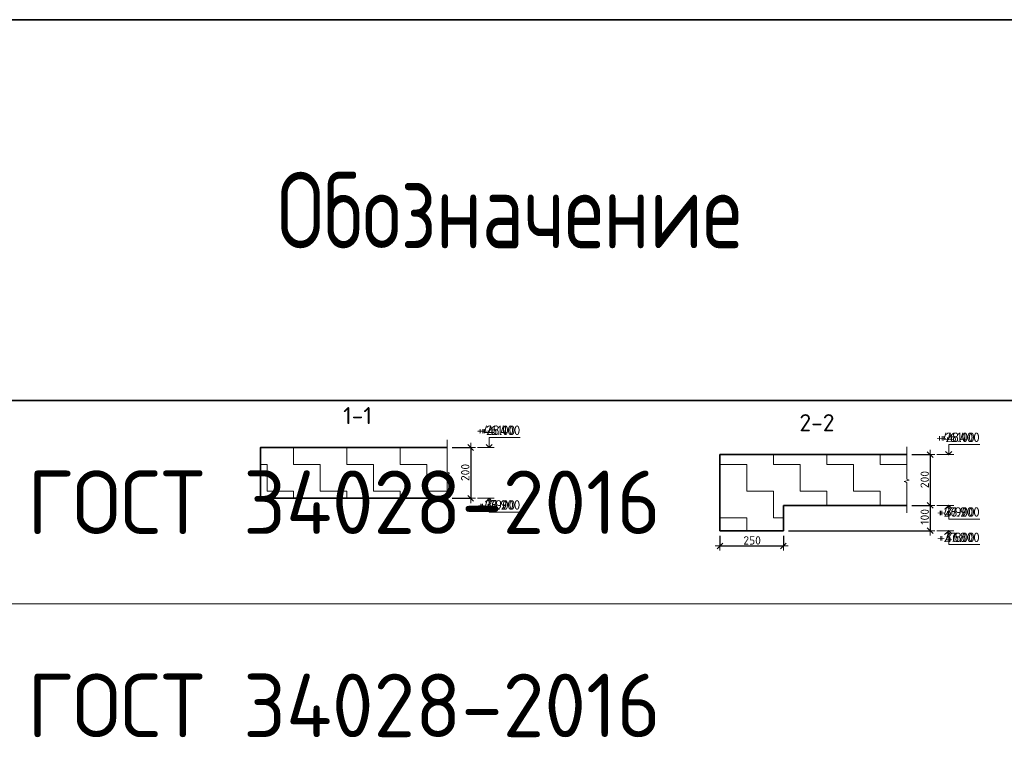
# Model space of a CAD drawing. Header units: metres. Extents: x -38 to 97, y -15 to 21.
# Tile 161 of 205: x 70.32 to 74.2, y 11.94 to 14.77. Entities that reach past the tile are written whole.
import ezdxf

# ---------------------------------------------------------------- set-up
doc = ezdxf.new("R2010")
doc.units = ezdxf.units.M
doc.header["$PDMODE"] = 65
for name, color, linetype, lineweight in [('XR$3$Размерная линия_ общее', 7, 'Continuous', 13), ('XR$4$Размерная линия_ общее', 7, 'Continuous', 13), ('XR$6$Размерная линия_ общее', 7, 'Continuous', 13)]:
    doc.layers.add(name, color=color, linetype=linetype, lineweight=lineweight)
doc.styles.add('ISOCPEUR', font='txt')
doc.dimstyles.new('DIMSTYLE_8', dxfattribs={"dimtxt": 0.033, "dimasz": 0.0375, "dimexe": 0, "dimexo": 0, "dimgap": 0.0165, "dimtad": 2, "dimdec": 0, "dimlfac": 1000, "dimrnd": 1, "dimzin": 12, "dimdsep": 46, "dimtxsty": 'ISOCPEUR', "dimblk1": 'ALL_ML_STRICH', "dimblk2": 'ALL_ML_STRICH', "dimsah": 1, "dimcen": 0, "dimclrd": 7, "dimclre": 256, "dimclrt": 7, "dimadec": 0, "dimazin": 0, "dimtfac": 1, "dimtdec": 0, "dimtix": 1, "dimtmove": 2, "dimatfit": 3, "dimfxl": 0, "dimtzin": 0, "dimlwd": 0, "dimlwe": -3, "dimarcsym": 0})
pattern_1 = [(0, (0.21, 0.21), (0.105, 0.105), [0.105, -0.105]), (90, (0.21, 0.21), (-0.105, 0.105), [0.105, -0.105])]

# ---------------------------------------------------------------- blocks, each defined once
blk = doc.blocks.new('ЭЛЕМЕНТ_УЗОРА_0')
at = {"color": 7, "linetype": 'Continuous', "lineweight": 13, "transparency": 33554687}
blk.add_line((72.0051, 12.8573), (72.0051, 12.8573), dxfattribs=at)
blk.add_lwpolyline([(72.0051, 13.1173), (72.0051, 12.9901), (72.0151, 12.9865), (71.9951, 12.9816), (72.0051, 12.9774), (72.0051, 12.8573)], dxfattribs=at)
blk = doc.blocks.new('ALL_ML_STRICH')
at = {"color": 0, "linetype": 'ByBlock', "lineweight": -2}
for p, q in [((-1, 0), (0.5, 0)), ((-0.3, -0.3), (0.3, 0.3)), ((0, -0.5), (0, 0.5))]:
    blk.add_line(p, q, dxfattribs=at)
blk = doc.blocks.new('*D46')
at = {"layer": 'DEFPOINTS', "color": 7, "linetype": 'Continuous', "lineweight": 13, "transparency": 33554687}
for p in [(72.0051, 13.0873), (72.0975, 13.0873), (72.0051, 12.8873)]:
    blk.add_point(p, dxfattribs=at)
at = {"layer": 'XR$3$Размерная линия_ общее', "color": 253, "linetype": 'Continuous', "lineweight": -2, "true_color": 0xa0a0a0, "transparency": 33554687}
for p, q in [((72.0251, 13.0873), (72.0975, 13.0873)), ((72.0251, 12.8873), (72.0975, 12.8873))]:
    blk.add_line(p, q, dxfattribs=at)
at = {"layer": 'XR$3$Размерная линия_ общее', "color": 7, "linetype": 'Continuous', "lineweight": -2, "transparency": 33554687}
blk.add_line((72.0975, 13.0873), (72.0975, 12.8873), dxfattribs=at)
at = {"layer": 'XR$3$Размерная линия_ общее', "color": 7, "linetype": 'Continuous', "lineweight": 13, "transparency": 33554687, "xscale": 0.0375, "yscale": 0.0375, "zscale": 0.0375}
for p, rotation in [((72.0975, 13.0873), 90), ((72.0975, 12.8873), 270)]:
    blk.add_blockref('ALL_ML_STRICH', p, dxfattribs=dict(at, rotation=rotation))
at = {"layer": 'XR$3$Размерная линия_ общее', "color": 7, "linetype": 'Continuous', "lineweight": 13, "transparency": 33554687, "insert": (72.076, 12.9889), "char_height": 0.033, "width": 0.099, "attachment_point": 5, "rotation": 90, "style": 'ISOCPEUR'}
blk.add_mtext('\\A1;{200}', dxfattribs=at)
blk = doc.blocks.new('СЛОЖНЫЙ_ОБЪЕКТ_1')
at = {"color": 7, "linetype": 'Continuous', "lineweight": 13, "transparency": 33554687}
blk.add_line((72.1905, 13.0873), (72.1238, 13.0873), dxfattribs=at)
blk.add_lwpolyline([(72.1705, 13.0873), (72.1705, 13.1273), (72.2728, 13.1273)], dxfattribs=at)
at = {"color": 7, "linetype": 'Continuous', "lineweight": 35, "transparency": 33554687}
blk.add_lwpolyline([(72.1584, 13.0994), (72.1705, 13.0873), (72.1826, 13.0994)], dxfattribs=at)
blk = doc.blocks.new('СЛОЖНЫЙ_ОБЪЕКТ_2')
at = {"color": 7, "linetype": 'Continuous', "lineweight": 13, "transparency": 33554687}
blk.add_line((72.1905, 12.8873), (72.1238, 12.8873), dxfattribs=at)
at = {"color": 7, "linetype": 'Continuous', "lineweight": 35, "transparency": 33554687}
blk.add_lwpolyline([(72.1584, 12.8752), (72.1705, 12.8873), (72.1826, 12.8752)], dxfattribs=at)
at = {"color": 7, "linetype": 'Continuous', "lineweight": 13, "transparency": 33554687}
blk.add_lwpolyline([(72.1705, 12.8873), (72.1705, 12.8333), (72.2728, 12.8333)], dxfattribs=at)
blk = doc.blocks.new('ЭЛЕМЕНТ_УЗОРА_3')
at = {"color": 7, "linetype": 'Continuous', "lineweight": 13, "transparency": 33554687}
blk.add_line((73.8149, 12.8295), (73.8149, 12.8295), dxfattribs=at)
blk.add_lwpolyline([(73.8149, 13.0895), (73.8149, 12.9623), (73.8249, 12.9587), (73.8049, 12.9538), (73.8149, 12.9496), (73.8149, 12.8295)], dxfattribs=at)
blk = doc.blocks.new('СЛОЖНЫЙ_ОБЪЕКТ_3')
at = {"color": 7, "linetype": 'Continuous', "lineweight": 13, "transparency": 33554687}
blk.add_line((74.0002, 13.0595), (73.9336, 13.0595), dxfattribs=at)
at = {"color": 7, "linetype": 'Continuous', "lineweight": 35, "transparency": 33554687}
blk.add_lwpolyline([(73.9681, 13.0716), (73.9802, 13.0595), (73.9923, 13.0716)], dxfattribs=at)
at = {"color": 7, "linetype": 'Continuous', "lineweight": 13, "transparency": 33554687}
blk.add_lwpolyline([(73.9802, 13.0595), (73.9802, 13.0995), (74.0826, 13.0995)], dxfattribs=at)
blk = doc.blocks.new('СЛОЖНЫЙ_ОБЪЕКТ_4')
at = {"color": 7, "linetype": 'Continuous', "lineweight": 13, "transparency": 33554687}
blk.add_line((74.0002, 12.8595), (73.9336, 12.8595), dxfattribs=at)
at = {"color": 7, "linetype": 'Continuous', "lineweight": 35, "transparency": 33554687}
blk.add_lwpolyline([(73.9681, 12.8474), (73.9802, 12.8595), (73.9923, 12.8474)], dxfattribs=at)
at = {"color": 7, "linetype": 'Continuous', "lineweight": 13, "transparency": 33554687}
blk.add_lwpolyline([(73.9802, 12.8595), (73.9802, 12.8055), (74.0826, 12.8055)], dxfattribs=at)
blk = doc.blocks.new('*D52')
at = {"layer": 'DEFPOINTS', "color": 7, "linetype": 'Continuous', "lineweight": 13, "transparency": 33554687}
for p in [(73.8149, 13.0595), (73.9073, 13.0595), (73.8149, 12.8595)]:
    blk.add_point(p, dxfattribs=at)
at = {"layer": 'XR$3$Размерная линия_ общее', "color": 253, "linetype": 'Continuous', "lineweight": -2, "true_color": 0xa0a0a0, "transparency": 33554687}
for p, q in [((73.8349, 13.0595), (73.9073, 13.0595)), ((73.8349, 12.8595), (73.9073, 12.8595))]:
    blk.add_line(p, q, dxfattribs=at)
at = {"layer": 'XR$3$Размерная линия_ общее', "color": 7, "linetype": 'Continuous', "lineweight": -2, "transparency": 33554687}
blk.add_line((73.9073, 13.0595), (73.9073, 12.8595), dxfattribs=at)
at = {"layer": 'XR$3$Размерная линия_ общее', "color": 7, "linetype": 'Continuous', "lineweight": 13, "transparency": 33554687, "xscale": 0.0375, "yscale": 0.0375, "zscale": 0.0375}
for p, rotation in [((73.9073, 13.0595), 90), ((73.9073, 12.8595), 270)]:
    blk.add_blockref('ALL_ML_STRICH', p, dxfattribs=dict(at, rotation=rotation))
at = {"layer": 'XR$3$Размерная линия_ общее', "color": 7, "linetype": 'Continuous', "lineweight": 13, "transparency": 33554687, "insert": (73.8858, 12.9611), "char_height": 0.033, "width": 0.099, "attachment_point": 5, "rotation": 90, "style": 'ISOCPEUR'}
blk.add_mtext('\\A1;{200}', dxfattribs=at)
blk = doc.blocks.new('*D53')
at = {"layer": 'DEFPOINTS', "color": 7, "linetype": 'Continuous', "lineweight": 13, "transparency": 33554687}
for p in [(73.8149, 12.8595), (73.9073, 12.8595), (73.3294, 12.7595)]:
    blk.add_point(p, dxfattribs=at)
at = {"layer": 'XR$3$Размерная линия_ общее', "color": 253, "linetype": 'Continuous', "lineweight": -2, "true_color": 0xa0a0a0, "transparency": 33554687}
for p, q in [((73.8349, 12.8595), (73.9073, 12.8595)), ((73.3494, 12.7595), (73.9073, 12.7595))]:
    blk.add_line(p, q, dxfattribs=at)
at = {"layer": 'XR$3$Размерная линия_ общее', "color": 7, "linetype": 'Continuous', "lineweight": -2, "transparency": 33554687}
blk.add_line((73.9073, 12.8595), (73.9073, 12.7595), dxfattribs=at)
at = {"layer": 'XR$3$Размерная линия_ общее', "color": 7, "linetype": 'Continuous', "lineweight": 13, "transparency": 33554687, "xscale": 0.0375, "yscale": 0.0375, "zscale": 0.0375}
for p, rotation in [((73.9073, 12.8595), 90), ((73.9073, 12.7595), 270)]:
    blk.add_blockref('ALL_ML_STRICH', p, dxfattribs=dict(at, rotation=rotation))
at = {"layer": 'XR$3$Размерная линия_ общее', "color": 7, "linetype": 'Continuous', "lineweight": 13, "transparency": 33554687, "insert": (73.8858, 12.8144), "char_height": 0.033, "width": 0.099, "attachment_point": 5, "rotation": 90, "style": 'ISOCPEUR'}
blk.add_mtext('\\A1;{100}', dxfattribs=at)
blk = doc.blocks.new('СЛОЖНЫЙ_ОБЪЕКТ_5')
at = {"color": 7, "linetype": 'Continuous', "lineweight": 13, "transparency": 33554687}
blk.add_line((74.0002, 12.7595), (73.9336, 12.7595), dxfattribs=at)
at = {"color": 7, "linetype": 'Continuous', "lineweight": 35, "transparency": 33554687}
blk.add_lwpolyline([(73.9681, 12.7474), (73.9802, 12.7595), (73.9923, 12.7474)], dxfattribs=at)
at = {"color": 7, "linetype": 'Continuous', "lineweight": 13, "transparency": 33554687}
blk.add_lwpolyline([(73.9802, 12.7595), (73.9802, 12.7055), (74.0826, 12.7055)], dxfattribs=at)
blk = doc.blocks.new('*D55')
at = {"layer": 'DEFPOINTS', "color": 7, "linetype": 'Continuous', "lineweight": 13, "transparency": 33554687}
for p in [(73.0794, 12.7595), (73.3294, 12.7595), (73.0794, 12.7)]:
    blk.add_point(p, dxfattribs=at)
at = {"layer": 'XR$3$Размерная линия_ общее', "color": 253, "linetype": 'Continuous', "lineweight": -2, "true_color": 0xa0a0a0, "transparency": 33554687}
for p, q in [((73.0794, 12.7395), (73.0794, 12.7)), ((73.3294, 12.7395), (73.3294, 12.7))]:
    blk.add_line(p, q, dxfattribs=at)
at = {"layer": 'XR$3$Размерная линия_ общее', "color": 7, "linetype": 'Continuous', "lineweight": -2, "transparency": 33554687}
blk.add_line((73.0794, 12.7), (73.3294, 12.7), dxfattribs=at)
at = {"layer": 'XR$3$Размерная линия_ общее', "color": 7, "linetype": 'Continuous', "lineweight": 13, "transparency": 33554687, "xscale": 0.0375, "yscale": 0.0375, "zscale": 0.0375, "rotation": 180}
blk.add_blockref('ALL_ML_STRICH', (73.0794, 12.7), dxfattribs=at)
at = {"layer": 'XR$3$Размерная линия_ общее', "color": 7, "linetype": 'Continuous', "lineweight": 13, "transparency": 33554687, "xscale": 0.0375, "yscale": 0.0375, "zscale": 0.0375}
blk.add_blockref('ALL_ML_STRICH', (73.3294, 12.7), dxfattribs=at)
at = {"layer": 'XR$3$Размерная линия_ общее', "color": 7, "linetype": 'Continuous', "lineweight": 13, "transparency": 33554687, "insert": (73.206, 12.7215), "char_height": 0.033, "width": 0.099, "attachment_point": 5, "style": 'ISOCPEUR'}
blk.add_mtext('\\A1;{250}', dxfattribs=at)
blk = doc.blocks.new('ЭЛЕМЕНТ_УЗОРА_15')
at = {"color": 7, "linetype": 'Continuous', "lineweight": 13, "transparency": 33554687}
blk.add_line((72.0051, 12.8573), (72.0051, 12.8573), dxfattribs=at)
blk.add_lwpolyline([(72.0051, 13.1173), (72.0051, 12.9901), (72.0151, 12.9865), (71.9951, 12.9816), (72.0051, 12.9774), (72.0051, 12.8573)], dxfattribs=at)
blk = doc.blocks.new('*D271')
at = {"layer": 'DEFPOINTS', "color": 7, "linetype": 'Continuous', "lineweight": 13, "transparency": 33554687}
for p in [(72.0051, 13.0873), (72.0975, 13.0873), (72.0051, 12.8873)]:
    blk.add_point(p, dxfattribs=at)
at = {"layer": 'XR$4$Размерная линия_ общее', "color": 253, "linetype": 'Continuous', "lineweight": -2, "true_color": 0xa0a0a0, "transparency": 33554687}
for p, q in [((72.0251, 13.0873), (72.0975, 13.0873)), ((72.0251, 12.8873), (72.0975, 12.8873))]:
    blk.add_line(p, q, dxfattribs=at)
at = {"layer": 'XR$4$Размерная линия_ общее', "color": 7, "linetype": 'Continuous', "lineweight": -2, "transparency": 33554687}
blk.add_line((72.0975, 13.0873), (72.0975, 12.8873), dxfattribs=at)
at = {"layer": 'XR$4$Размерная линия_ общее', "color": 7, "linetype": 'Continuous', "lineweight": 13, "transparency": 33554687, "xscale": 0.0375, "yscale": 0.0375, "zscale": 0.0375}
for p, rotation in [((72.0975, 13.0873), 90), ((72.0975, 12.8873), 270)]:
    blk.add_blockref('ALL_ML_STRICH', p, dxfattribs=dict(at, rotation=rotation))
at = {"layer": 'XR$4$Размерная линия_ общее', "color": 7, "linetype": 'Continuous', "lineweight": 13, "transparency": 33554687, "insert": (72.076, 12.9889), "char_height": 0.033, "width": 0.099, "attachment_point": 5, "rotation": 90, "style": 'ISOCPEUR'}
blk.add_mtext('\\A1;{200}', dxfattribs=at)
blk = doc.blocks.new('ЭЛЕМЕНТ_УЗОРА_16')
at = {"color": 7, "linetype": 'Continuous', "lineweight": 13, "transparency": 33554687}
blk.add_line((73.8149, 12.8295), (73.8149, 12.8295), dxfattribs=at)
blk.add_lwpolyline([(73.8149, 13.0895), (73.8149, 12.9623), (73.8249, 12.9587), (73.8049, 12.9538), (73.8149, 12.9496), (73.8149, 12.8295)], dxfattribs=at)
blk = doc.blocks.new('*D273')
at = {"layer": 'DEFPOINTS', "color": 7, "linetype": 'Continuous', "lineweight": 13, "transparency": 33554687}
for p in [(73.8149, 13.0595), (73.9073, 13.0595), (73.8149, 12.8595)]:
    blk.add_point(p, dxfattribs=at)
at = {"layer": 'XR$4$Размерная линия_ общее', "color": 253, "linetype": 'Continuous', "lineweight": -2, "true_color": 0xa0a0a0, "transparency": 33554687}
for p, q in [((73.8349, 13.0595), (73.9073, 13.0595)), ((73.8349, 12.8595), (73.9073, 12.8595))]:
    blk.add_line(p, q, dxfattribs=at)
at = {"layer": 'XR$4$Размерная линия_ общее', "color": 7, "linetype": 'Continuous', "lineweight": -2, "transparency": 33554687}
blk.add_line((73.9073, 13.0595), (73.9073, 12.8595), dxfattribs=at)
at = {"layer": 'XR$4$Размерная линия_ общее', "color": 7, "linetype": 'Continuous', "lineweight": 13, "transparency": 33554687, "xscale": 0.0375, "yscale": 0.0375, "zscale": 0.0375}
for p, rotation in [((73.9073, 13.0595), 90), ((73.9073, 12.8595), 270)]:
    blk.add_blockref('ALL_ML_STRICH', p, dxfattribs=dict(at, rotation=rotation))
at = {"layer": 'XR$4$Размерная линия_ общее', "color": 7, "linetype": 'Continuous', "lineweight": 13, "transparency": 33554687, "insert": (73.8858, 12.9611), "char_height": 0.033, "width": 0.099, "attachment_point": 5, "rotation": 90, "style": 'ISOCPEUR'}
blk.add_mtext('\\A1;{200}', dxfattribs=at)
blk = doc.blocks.new('*D274')
at = {"layer": 'DEFPOINTS', "color": 7, "linetype": 'Continuous', "lineweight": 13, "transparency": 33554687}
for p in [(73.8149, 12.8595), (73.9073, 12.8595), (73.3294, 12.7595)]:
    blk.add_point(p, dxfattribs=at)
at = {"layer": 'XR$4$Размерная линия_ общее', "color": 253, "linetype": 'Continuous', "lineweight": -2, "true_color": 0xa0a0a0, "transparency": 33554687}
for p, q in [((73.8349, 12.8595), (73.9073, 12.8595)), ((73.3494, 12.7595), (73.9073, 12.7595))]:
    blk.add_line(p, q, dxfattribs=at)
at = {"layer": 'XR$4$Размерная линия_ общее', "color": 7, "linetype": 'Continuous', "lineweight": -2, "transparency": 33554687}
blk.add_line((73.9073, 12.8595), (73.9073, 12.7595), dxfattribs=at)
at = {"layer": 'XR$4$Размерная линия_ общее', "color": 7, "linetype": 'Continuous', "lineweight": 13, "transparency": 33554687, "xscale": 0.0375, "yscale": 0.0375, "zscale": 0.0375}
for p, rotation in [((73.9073, 12.8595), 90), ((73.9073, 12.7595), 270)]:
    blk.add_blockref('ALL_ML_STRICH', p, dxfattribs=dict(at, rotation=rotation))
at = {"layer": 'XR$4$Размерная линия_ общее', "color": 7, "linetype": 'Continuous', "lineweight": 13, "transparency": 33554687, "insert": (73.8858, 12.8144), "char_height": 0.033, "width": 0.099, "attachment_point": 5, "rotation": 90, "style": 'ISOCPEUR'}
blk.add_mtext('\\A1;{100}', dxfattribs=at)
blk = doc.blocks.new('*D275')
at = {"layer": 'DEFPOINTS', "color": 7, "linetype": 'Continuous', "lineweight": 13, "transparency": 33554687}
for p in [(73.0794, 12.7595), (73.3294, 12.7595), (73.0794, 12.7)]:
    blk.add_point(p, dxfattribs=at)
at = {"layer": 'XR$4$Размерная линия_ общее', "color": 253, "linetype": 'Continuous', "lineweight": -2, "true_color": 0xa0a0a0, "transparency": 33554687}
for p, q in [((73.0794, 12.7395), (73.0794, 12.7)), ((73.3294, 12.7395), (73.3294, 12.7))]:
    blk.add_line(p, q, dxfattribs=at)
at = {"layer": 'XR$4$Размерная линия_ общее', "color": 7, "linetype": 'Continuous', "lineweight": -2, "transparency": 33554687}
blk.add_line((73.0794, 12.7), (73.3294, 12.7), dxfattribs=at)
at = {"layer": 'XR$4$Размерная линия_ общее', "color": 7, "linetype": 'Continuous', "lineweight": 13, "transparency": 33554687, "xscale": 0.0375, "yscale": 0.0375, "zscale": 0.0375, "rotation": 180}
blk.add_blockref('ALL_ML_STRICH', (73.0794, 12.7), dxfattribs=at)
at = {"layer": 'XR$4$Размерная линия_ общее', "color": 7, "linetype": 'Continuous', "lineweight": 13, "transparency": 33554687, "xscale": 0.0375, "yscale": 0.0375, "zscale": 0.0375}
blk.add_blockref('ALL_ML_STRICH', (73.3294, 12.7), dxfattribs=at)
at = {"layer": 'XR$4$Размерная линия_ общее', "color": 7, "linetype": 'Continuous', "lineweight": 13, "transparency": 33554687, "insert": (73.206, 12.7215), "char_height": 0.033, "width": 0.099, "attachment_point": 5, "style": 'ISOCPEUR'}
blk.add_mtext('\\A1;{250}', dxfattribs=at)
blk = doc.blocks.new('СЛОЖНЫЙ_ОБЪЕКТ_59')
at = {"color": 7, "linetype": 'Continuous', "lineweight": 13, "transparency": 33554687}
blk.add_line((72.1905, 13.0873), (72.1238, 13.0873), dxfattribs=at)
blk.add_lwpolyline([(72.1705, 13.0873), (72.1705, 13.1273), (72.2928, 13.1273)], dxfattribs=at)
at = {"color": 7, "linetype": 'Continuous', "lineweight": 35, "transparency": 33554687}
blk.add_lwpolyline([(72.1584, 13.0994), (72.1705, 13.0873), (72.1826, 13.0994)], dxfattribs=at)
blk = doc.blocks.new('СЛОЖНЫЙ_ОБЪЕКТ_60')
at = {"color": 7, "linetype": 'Continuous', "lineweight": 13, "transparency": 33554687}
blk.add_line((72.1905, 12.8873), (72.1238, 12.8873), dxfattribs=at)
at = {"color": 7, "linetype": 'Continuous', "lineweight": 35, "transparency": 33554687}
blk.add_lwpolyline([(72.1584, 12.8752), (72.1705, 12.8873), (72.1826, 12.8752)], dxfattribs=at)
at = {"color": 7, "linetype": 'Continuous', "lineweight": 13, "transparency": 33554687}
blk.add_lwpolyline([(72.1705, 12.8873), (72.1705, 12.8333), (72.2928, 12.8333)], dxfattribs=at)
blk = doc.blocks.new('СЛОЖНЫЙ_ОБЪЕКТ_61')
at = {"color": 7, "linetype": 'Continuous', "lineweight": 13, "transparency": 33554687}
blk.add_line((74.0002, 13.0595), (73.9336, 13.0595), dxfattribs=at)
at = {"color": 7, "linetype": 'Continuous', "lineweight": 35, "transparency": 33554687}
blk.add_lwpolyline([(73.9681, 13.0716), (73.9802, 13.0595), (73.9923, 13.0716)], dxfattribs=at)
at = {"color": 7, "linetype": 'Continuous', "lineweight": 13, "transparency": 33554687}
blk.add_lwpolyline([(73.9802, 13.0595), (73.9802, 13.0995), (74.1026, 13.0995)], dxfattribs=at)
blk = doc.blocks.new('СЛОЖНЫЙ_ОБЪЕКТ_62')
at = {"color": 7, "linetype": 'Continuous', "lineweight": 13, "transparency": 33554687}
blk.add_line((74.0002, 12.8595), (73.9336, 12.8595), dxfattribs=at)
at = {"color": 7, "linetype": 'Continuous', "lineweight": 35, "transparency": 33554687}
blk.add_lwpolyline([(73.9681, 12.8474), (73.9802, 12.8595), (73.9923, 12.8474)], dxfattribs=at)
at = {"color": 7, "linetype": 'Continuous', "lineweight": 13, "transparency": 33554687}
blk.add_lwpolyline([(73.9802, 12.8595), (73.9802, 12.8055), (74.1026, 12.8055)], dxfattribs=at)
blk = doc.blocks.new('СЛОЖНЫЙ_ОБЪЕКТ_63')
at = {"color": 7, "linetype": 'Continuous', "lineweight": 13, "transparency": 33554687}
blk.add_line((74.0002, 12.7595), (73.9336, 12.7595), dxfattribs=at)
at = {"color": 7, "linetype": 'Continuous', "lineweight": 35, "transparency": 33554687}
blk.add_lwpolyline([(73.9681, 12.7474), (73.9802, 12.7595), (73.9923, 12.7474)], dxfattribs=at)
at = {"color": 7, "linetype": 'Continuous', "lineweight": 13, "transparency": 33554687}
blk.add_lwpolyline([(73.9802, 12.7595), (73.9802, 12.7055), (74.1026, 12.7055)], dxfattribs=at)
blk = doc.blocks.new('ЭЛЕМЕНТ_УЗОРА_36')
at = {"color": 7, "linetype": 'Continuous', "lineweight": 13, "transparency": 33554687}
blk.add_line((72.0051, 12.8573), (72.0051, 12.8573), dxfattribs=at)
blk.add_lwpolyline([(72.0051, 13.1173), (72.0051, 12.9901), (72.0151, 12.9865), (71.9951, 12.9816), (72.0051, 12.9774), (72.0051, 12.8573)], dxfattribs=at)
blk = doc.blocks.new('*D652')
at = {"layer": 'DEFPOINTS', "color": 7, "linetype": 'Continuous', "lineweight": 13, "transparency": 33554687}
for p in [(72.0051, 13.0873), (72.0975, 13.0873), (72.0051, 12.8873)]:
    blk.add_point(p, dxfattribs=at)
at = {"layer": 'XR$6$Размерная линия_ общее', "color": 253, "linetype": 'Continuous', "lineweight": -2, "true_color": 0xa0a0a0, "transparency": 33554687}
for p, q in [((72.0251, 13.0873), (72.0975, 13.0873)), ((72.0251, 12.8873), (72.0975, 12.8873))]:
    blk.add_line(p, q, dxfattribs=at)
at = {"layer": 'XR$6$Размерная линия_ общее', "color": 7, "linetype": 'Continuous', "lineweight": -2, "transparency": 33554687}
blk.add_line((72.0975, 13.0873), (72.0975, 12.8873), dxfattribs=at)
at = {"layer": 'XR$6$Размерная линия_ общее', "color": 7, "linetype": 'Continuous', "lineweight": 13, "transparency": 33554687, "xscale": 0.0375, "yscale": 0.0375, "zscale": 0.0375}
for p, rotation in [((72.0975, 13.0873), 90), ((72.0975, 12.8873), 270)]:
    blk.add_blockref('ALL_ML_STRICH', p, dxfattribs=dict(at, rotation=rotation))
at = {"layer": 'XR$6$Размерная линия_ общее', "color": 7, "linetype": 'Continuous', "lineweight": 13, "transparency": 33554687, "insert": (72.076, 12.9889), "char_height": 0.033, "width": 0.099, "attachment_point": 5, "rotation": 90, "style": 'ISOCPEUR'}
blk.add_mtext('\\A1;{200}', dxfattribs=at)
blk = doc.blocks.new('ЭЛЕМЕНТ_УЗОРА_37')
at = {"color": 7, "linetype": 'Continuous', "lineweight": 13, "transparency": 33554687}
blk.add_line((73.8149, 12.8295), (73.8149, 12.8295), dxfattribs=at)
blk.add_lwpolyline([(73.8149, 13.0895), (73.8149, 12.9623), (73.8249, 12.9587), (73.8049, 12.9538), (73.8149, 12.9496), (73.8149, 12.8295)], dxfattribs=at)
blk = doc.blocks.new('*D654')
at = {"layer": 'DEFPOINTS', "color": 7, "linetype": 'Continuous', "lineweight": 13, "transparency": 33554687}
for p in [(73.8149, 13.0595), (73.9073, 13.0595), (73.8149, 12.8595)]:
    blk.add_point(p, dxfattribs=at)
at = {"layer": 'XR$6$Размерная линия_ общее', "color": 253, "linetype": 'Continuous', "lineweight": -2, "true_color": 0xa0a0a0, "transparency": 33554687}
for p, q in [((73.8349, 13.0595), (73.9073, 13.0595)), ((73.8349, 12.8595), (73.9073, 12.8595))]:
    blk.add_line(p, q, dxfattribs=at)
at = {"layer": 'XR$6$Размерная линия_ общее', "color": 7, "linetype": 'Continuous', "lineweight": -2, "transparency": 33554687}
blk.add_line((73.9073, 13.0595), (73.9073, 12.8595), dxfattribs=at)
at = {"layer": 'XR$6$Размерная линия_ общее', "color": 7, "linetype": 'Continuous', "lineweight": 13, "transparency": 33554687, "xscale": 0.0375, "yscale": 0.0375, "zscale": 0.0375}
for p, rotation in [((73.9073, 13.0595), 90), ((73.9073, 12.8595), 270)]:
    blk.add_blockref('ALL_ML_STRICH', p, dxfattribs=dict(at, rotation=rotation))
at = {"layer": 'XR$6$Размерная линия_ общее', "color": 7, "linetype": 'Continuous', "lineweight": 13, "transparency": 33554687, "insert": (73.8858, 12.9611), "char_height": 0.033, "width": 0.099, "attachment_point": 5, "rotation": 90, "style": 'ISOCPEUR'}
blk.add_mtext('\\A1;{200}', dxfattribs=at)
blk = doc.blocks.new('*D655')
at = {"layer": 'DEFPOINTS', "color": 7, "linetype": 'Continuous', "lineweight": 13, "transparency": 33554687}
for p in [(73.8149, 12.8595), (73.9073, 12.8595), (73.3294, 12.7595)]:
    blk.add_point(p, dxfattribs=at)
at = {"layer": 'XR$6$Размерная линия_ общее', "color": 253, "linetype": 'Continuous', "lineweight": -2, "true_color": 0xa0a0a0, "transparency": 33554687}
for p, q in [((73.8349, 12.8595), (73.9073, 12.8595)), ((73.3494, 12.7595), (73.9073, 12.7595))]:
    blk.add_line(p, q, dxfattribs=at)
at = {"layer": 'XR$6$Размерная линия_ общее', "color": 7, "linetype": 'Continuous', "lineweight": -2, "transparency": 33554687}
blk.add_line((73.9073, 12.8595), (73.9073, 12.7595), dxfattribs=at)
at = {"layer": 'XR$6$Размерная линия_ общее', "color": 7, "linetype": 'Continuous', "lineweight": 13, "transparency": 33554687, "xscale": 0.0375, "yscale": 0.0375, "zscale": 0.0375}
for p, rotation in [((73.9073, 12.8595), 90), ((73.9073, 12.7595), 270)]:
    blk.add_blockref('ALL_ML_STRICH', p, dxfattribs=dict(at, rotation=rotation))
at = {"layer": 'XR$6$Размерная линия_ общее', "color": 7, "linetype": 'Continuous', "lineweight": 13, "transparency": 33554687, "insert": (73.8858, 12.8144), "char_height": 0.033, "width": 0.099, "attachment_point": 5, "rotation": 90, "style": 'ISOCPEUR'}
blk.add_mtext('\\A1;{100}', dxfattribs=at)
blk = doc.blocks.new('*D656')
at = {"layer": 'DEFPOINTS', "color": 7, "linetype": 'Continuous', "lineweight": 13, "transparency": 33554687}
for p in [(73.0794, 12.7595), (73.3294, 12.7595), (73.0794, 12.7)]:
    blk.add_point(p, dxfattribs=at)
at = {"layer": 'XR$6$Размерная линия_ общее', "color": 253, "linetype": 'Continuous', "lineweight": -2, "true_color": 0xa0a0a0, "transparency": 33554687}
for p, q in [((73.0794, 12.7395), (73.0794, 12.7)), ((73.3294, 12.7395), (73.3294, 12.7))]:
    blk.add_line(p, q, dxfattribs=at)
at = {"layer": 'XR$6$Размерная линия_ общее', "color": 7, "linetype": 'Continuous', "lineweight": -2, "transparency": 33554687}
blk.add_line((73.0794, 12.7), (73.3294, 12.7), dxfattribs=at)
at = {"layer": 'XR$6$Размерная линия_ общее', "color": 7, "linetype": 'Continuous', "lineweight": 13, "transparency": 33554687, "xscale": 0.0375, "yscale": 0.0375, "zscale": 0.0375, "rotation": 180}
blk.add_blockref('ALL_ML_STRICH', (73.0794, 12.7), dxfattribs=at)
at = {"layer": 'XR$6$Размерная линия_ общее', "color": 7, "linetype": 'Continuous', "lineweight": 13, "transparency": 33554687, "xscale": 0.0375, "yscale": 0.0375, "zscale": 0.0375}
blk.add_blockref('ALL_ML_STRICH', (73.3294, 12.7), dxfattribs=at)
at = {"layer": 'XR$6$Размерная линия_ общее', "color": 7, "linetype": 'Continuous', "lineweight": 13, "transparency": 33554687, "insert": (73.206, 12.7215), "char_height": 0.033, "width": 0.099, "attachment_point": 5, "style": 'ISOCPEUR'}
blk.add_mtext('\\A1;{250}', dxfattribs=at)
blk = doc.blocks.new('СЛОЖНЫЙ_ОБЪЕКТ_101')
at = {"color": 7, "linetype": 'Continuous', "lineweight": 13, "transparency": 33554687}
blk.add_line((72.1905, 13.0873), (72.1238, 13.0873), dxfattribs=at)
blk.add_lwpolyline([(72.1705, 13.0873), (72.1705, 13.1273), (72.2928, 13.1273)], dxfattribs=at)
at = {"color": 7, "linetype": 'Continuous', "lineweight": 35, "transparency": 33554687}
blk.add_lwpolyline([(72.1584, 13.0994), (72.1705, 13.0873), (72.1826, 13.0994)], dxfattribs=at)
blk = doc.blocks.new('СЛОЖНЫЙ_ОБЪЕКТ_102')
at = {"color": 7, "linetype": 'Continuous', "lineweight": 13, "transparency": 33554687}
blk.add_line((72.1905, 12.8873), (72.1238, 12.8873), dxfattribs=at)
at = {"color": 7, "linetype": 'Continuous', "lineweight": 35, "transparency": 33554687}
blk.add_lwpolyline([(72.1584, 12.8752), (72.1705, 12.8873), (72.1826, 12.8752)], dxfattribs=at)
at = {"color": 7, "linetype": 'Continuous', "lineweight": 13, "transparency": 33554687}
blk.add_lwpolyline([(72.1705, 12.8873), (72.1705, 12.8333), (72.2928, 12.8333)], dxfattribs=at)
blk = doc.blocks.new('СЛОЖНЫЙ_ОБЪЕКТ_103')
at = {"color": 7, "linetype": 'Continuous', "lineweight": 13, "transparency": 33554687}
blk.add_line((74.0002, 13.0595), (73.9336, 13.0595), dxfattribs=at)
at = {"color": 7, "linetype": 'Continuous', "lineweight": 35, "transparency": 33554687}
blk.add_lwpolyline([(73.9681, 13.0716), (73.9802, 13.0595), (73.9923, 13.0716)], dxfattribs=at)
at = {"color": 7, "linetype": 'Continuous', "lineweight": 13, "transparency": 33554687}
blk.add_lwpolyline([(73.9802, 13.0595), (73.9802, 13.0995), (74.1026, 13.0995)], dxfattribs=at)
blk = doc.blocks.new('СЛОЖНЫЙ_ОБЪЕКТ_104')
at = {"color": 7, "linetype": 'Continuous', "lineweight": 13, "transparency": 33554687}
blk.add_line((74.0002, 12.8595), (73.9336, 12.8595), dxfattribs=at)
at = {"color": 7, "linetype": 'Continuous', "lineweight": 35, "transparency": 33554687}
blk.add_lwpolyline([(73.9681, 12.8474), (73.9802, 12.8595), (73.9923, 12.8474)], dxfattribs=at)
at = {"color": 7, "linetype": 'Continuous', "lineweight": 13, "transparency": 33554687}
blk.add_lwpolyline([(73.9802, 12.8595), (73.9802, 12.8055), (74.1026, 12.8055)], dxfattribs=at)
blk = doc.blocks.new('СЛОЖНЫЙ_ОБЪЕКТ_105')
at = {"color": 7, "linetype": 'Continuous', "lineweight": 13, "transparency": 33554687}
blk.add_line((74.0002, 12.7595), (73.9336, 12.7595), dxfattribs=at)
at = {"color": 7, "linetype": 'Continuous', "lineweight": 35, "transparency": 33554687}
blk.add_lwpolyline([(73.9681, 12.7474), (73.9802, 12.7595), (73.9923, 12.7474)], dxfattribs=at)
at = {"color": 7, "linetype": 'Continuous', "lineweight": 13, "transparency": 33554687}
blk.add_lwpolyline([(73.9802, 12.7595), (73.9802, 12.7055), (74.1026, 12.7055)], dxfattribs=at)

msp = doc.modelspace()

# ---------------------------------------------------------------- hatches: boundary and pattern name
at = {"linetype": 'Continuous', "lineweight": 13, "transparency": 33554687}
h = msp.add_hatch(dxfattribs=at)
h.set_pattern_fill('____', scale=0.105, style=0, pattern_type=2)
h.set_pattern_definition(pattern_1)
h.paths.add_polyline_path([(71.2696, 13.0873), (71.2696, 12.8873), (72.0051, 12.8873), (72.0051, 13.0873)], flags=0)
h = msp.add_hatch(dxfattribs=at)
h.set_pattern_fill('____', scale=0.105, style=0, pattern_type=2)
h.set_pattern_definition(pattern_1)
h.paths.add_polyline_path([(71.2696, 13.0873), (71.2696, 12.8873), (72.0051, 12.8873), (72.0051, 13.0873)], flags=0)
h = msp.add_hatch(dxfattribs=at)
h.set_pattern_fill('____', scale=0.105, style=0, pattern_type=2)
h.set_pattern_definition(pattern_1)
h.paths.add_polyline_path([(71.2696, 13.0873), (71.2696, 12.8873), (72.0051, 12.8873), (72.0051, 13.0873)], flags=0)
h = msp.add_hatch(dxfattribs=at)
h.set_pattern_fill('____', scale=0.105, style=0, pattern_type=2)
h.set_pattern_definition(pattern_1)
h.paths.add_polyline_path([(73.8149, 13.0595), (73.0794, 13.0595), (73.0794, 12.7595), (73.3294, 12.7595), (73.3294, 12.8595), (73.8149, 12.8595)], flags=0)
h = msp.add_hatch(dxfattribs=at)
h.set_pattern_fill('____', scale=0.105, style=0, pattern_type=2)
h.set_pattern_definition(pattern_1)
h.paths.add_polyline_path([(73.8149, 13.0595), (73.0794, 13.0595), (73.0794, 12.7595), (73.3294, 12.7595), (73.3294, 12.8595), (73.8149, 12.8595)], flags=0)
h = msp.add_hatch(dxfattribs=at)
h.set_pattern_fill('____', scale=0.105, style=0, pattern_type=2)
h.set_pattern_definition(pattern_1)
h.paths.add_polyline_path([(73.8149, 13.0595), (73.0794, 13.0595), (73.0794, 12.7595), (73.3294, 12.7595), (73.3294, 12.8595), (73.8149, 12.8595)], flags=0)

# ---------------------------------------------------------------- linework, layer by layer
at = {"color": 7, "linetype": 'Continuous', "lineweight": 35, "transparency": 33554687}
for p, q in [((86.4198, 14.7717), (67.9198, 14.7717)), ((86.4198, 13.2717), (67.9198, 13.2717)), ((73.3294, 12.8595), (73.8149, 12.8595)), ((73.3294, 12.8595), (73.8149, 12.8595)), ((73.3294, 12.8595), (73.8149, 12.8595))]:
    msp.add_line(p, q, dxfattribs=at)
at = {"color": 7, "linetype": 'Continuous', "lineweight": 13, "transparency": 33554687}
msp.add_line((86.4198, 12.4717), (67.9198, 12.4717), dxfattribs=at)
at = {"color": 7, "linetype": 'Continuous', "lineweight": 35, "transparency": 33554687}
for points in [[(72.0051, 13.0873), (71.2696, 13.0873), (71.2696, 12.8873), (72.0051, 12.8873)], [(72.0051, 13.0873), (71.2696, 13.0873), (71.2696, 12.8873), (72.0051, 12.8873)], [(72.0051, 13.0873), (71.2696, 13.0873), (71.2696, 12.8873), (72.0051, 12.8873)], [(73.8149, 13.0595), (73.0794, 13.0595), (73.0794, 12.8595)], [(73.8149, 13.0595), (73.0794, 13.0595), (73.0794, 12.8595)], [(73.8149, 13.0595), (73.0794, 13.0595), (73.0794, 12.8595)], [(73.0794, 12.8595), (73.0794, 12.7595), (73.3294, 12.7595), (73.3294, 12.8595)], [(73.0794, 12.8595), (73.0794, 12.7595), (73.3294, 12.7595), (73.3294, 12.8595)], [(73.0794, 12.8595), (73.0794, 12.7595), (73.3294, 12.7595), (73.3294, 12.8595)]]:
    msp.add_lwpolyline(points, dxfattribs=at)

# ---------------------------------------------------------------- block references
at = {"color": 7, "linetype": 'Continuous', "lineweight": 13, "transparency": 33554687}
for name in ['ЭЛЕМЕНТ_УЗОРА_0', 'ЭЛЕМЕНТ_УЗОРА_15', 'ЭЛЕМЕНТ_УЗОРА_36', 'ЭЛЕМЕНТ_УЗОРА_3', 'ЭЛЕМЕНТ_УЗОРА_16', 'ЭЛЕМЕНТ_УЗОРА_37']:
    msp.add_blockref(name, (0, 0), dxfattribs=at)
at = {"color": 7, "linetype": 'Continuous', "lineweight": 35, "transparency": 33554687}
for name in ['СЛОЖНЫЙ_ОБЪЕКТ_1', 'СЛОЖНЫЙ_ОБЪЕКТ_59', 'СЛОЖНЫЙ_ОБЪЕКТ_101', 'СЛОЖНЫЙ_ОБЪЕКТ_3', 'СЛОЖНЫЙ_ОБЪЕКТ_61', 'СЛОЖНЫЙ_ОБЪЕКТ_103', 'СЛОЖНЫЙ_ОБЪЕКТ_2', 'СЛОЖНЫЙ_ОБЪЕКТ_60', 'СЛОЖНЫЙ_ОБЪЕКТ_102', 'СЛОЖНЫЙ_ОБЪЕКТ_4', 'СЛОЖНЫЙ_ОБЪЕКТ_62', 'СЛОЖНЫЙ_ОБЪЕКТ_104', 'СЛОЖНЫЙ_ОБЪЕКТ_5', 'СЛОЖНЫЙ_ОБЪЕКТ_63', 'СЛОЖНЫЙ_ОБЪЕКТ_105']:
    msp.add_blockref(name, (0, 0), dxfattribs=at)

# ---------------------------------------------------------------- texts
at = {"color": 7, "linetype": 'Continuous', "lineweight": 35, "transparency": 33554687, "attachment_point": 7, "style": 'ISOCPEUR'}
for s, insert, char_height, width in [('\\W0.78;Обозначение', (71.3355, 13.8717), 0.3, 1.999529), ('\\W0.96;ГОСТ 34028-2016', (70.3506, 12.7467), 0.25, 2.743715), ('\\W0.96;ГОСТ 34028-2016', (70.3506, 11.9467), 0.25, 2.743715)]:
    msp.add_mtext(s, dxfattribs=dict(at, insert=insert, char_height=char_height, width=width))
at = {"color": 7, "linetype": 'Continuous', "lineweight": 50, "transparency": 33554687, "char_height": 0.0675, "attachment_point": 5, "style": 'ISOCPEUR'}
for s, insert, width in [('\\A1;{\\fISOCPEUR|i0|b0;\\H0.067500;\\W1.000000;\\C7;1-1}\\P', (71.6518, 13.2127), 0.139696), ('\\A1;{\\fISOCPEUR|i0|b0;\\H0.067500;\\W1.000000;\\C7;1-1}\\P', (71.6518, 13.2127), 0.139696), ('\\A1;{\\fISOCPEUR|i0|b0;\\H0.067500;\\W1.000000;\\C7;1-1}\\P', (71.6518, 13.2127), 0.139696), ('\\A1;{\\fISOCPEUR|i0|b0;\\H0.067500;\\W1.000000;\\C7;2-2}\\P', (73.4615, 13.1849), 0.172565), ('\\A1;{\\fISOCPEUR|i0|b0;\\H0.067500;\\W1.000000;\\C7;2-2}\\P', (73.4615, 13.1849), 0.172565), ('\\A1;{\\fISOCPEUR|i0|b0;\\H0.067500;\\W1.000000;\\C7;2-2}\\P', (73.4615, 13.1849), 0.172565)]:
    msp.add_mtext(s, dxfattribs=dict(at, insert=insert, width=width))
at = {"color": 7, "linetype": 'Continuous', "lineweight": 13, "transparency": 33554687, "char_height": 0.0375, "attachment_point": 9, "style": 'ISOCPEUR'}
for s, insert, width in [('\\A1;{\\fISOCPEUR|i0|b0;\\H0.037500;\\W1.000000;\\C7;+28.100}\\P', (72.2928, 13.1365), 0.178404), ('\\A1;{\\fISOCPEUR|i0|b0;\\H0.037500;\\W1.000000;\\C7;+46.400}\\P', (72.2928, 13.1365), 0.194235), ('\\A1;{\\fISOCPEUR|i0|b0;\\H0.037500;\\W1.000000;\\C7;+4.100}\\P', (72.2728, 13.1365), 0.155671), ('\\A1;{\\fISOCPEUR|i0|b0;\\H0.037500;\\W1.000000;\\C7;+28.100}\\P', (74.1026, 13.1087), 0.178404), ('\\A1;{\\fISOCPEUR|i0|b0;\\H0.037500;\\W1.000000;\\C7;+46.400}\\P', (74.1026, 13.1087), 0.194235), ('\\A1;{\\fISOCPEUR|i0|b0;\\H0.037500;\\W1.000000;\\C7;+4.100}\\P', (74.0826, 13.1087), 0.155671), ('\\A1;{\\fISOCPEUR|i0|b0;\\H0.037500;\\W1.000000;\\C7;+27.900}\\P', (72.2928, 12.8425), 0.186702), ('\\A1;{\\fISOCPEUR|i0|b0;\\H0.037500;\\W1.000000;\\C7;+46.200}\\P', (72.2928, 12.8425), 0.190469), ('\\A1;{\\fISOCPEUR|i0|b0;\\H0.037500;\\W1.000000;\\C7;+3.900}\\P', (72.2728, 12.8425), 0.160312), ('\\A1;{\\fISOCPEUR|i0|b0;\\H0.037500;\\W1.000000;\\C7;+27.900}\\P', (74.1026, 12.8147), 0.186702), ('\\A1;{\\fISOCPEUR|i0|b0;\\H0.037500;\\W1.000000;\\C7;+46.200}\\P', (74.1026, 12.8147), 0.190469), ('\\A1;{\\fISOCPEUR|i0|b0;\\H0.037500;\\W1.000000;\\C7;+3.900}\\P', (74.0826, 12.8147), 0.160312), ('\\A1;{\\fISOCPEUR|i0|b0;\\H0.037500;\\W1.000000;\\C7;+27.800}\\P', (74.1026, 12.7147), 0.186702), ('\\A1;{\\fISOCPEUR|i0|b0;\\H0.037500;\\W1.000000;\\C7;+46.100}\\P', (74.1026, 12.7147), 0.182188), ('\\A1;{\\fISOCPEUR|i0|b0;\\H0.037500;\\W1.000000;\\C7;+3.800}\\P', (74.0826, 12.7147), 0.160312)]:
    msp.add_mtext(s, dxfattribs=dict(at, insert=insert, width=width))

# ---------------------------------------------------------------- dimensions: what is measured, and where the dimension line sits
at = {"layer": 'XR$3$Размерная линия_ общее', "color": 7, "linetype": 'Continuous', "lineweight": 13, "transparency": 33554687}
for base, p1, p2, picture, middle in [((72.0975, 12.8873), (72.0251, 13.0873), (72.0251, 12.8873), '*D46', (72.076, 12.9889)), ((73.9073, 12.8595), (73.8349, 13.0595), (73.8349, 12.8595), '*D52', (73.8858, 12.9611)), ((73.9073, 12.7595), (73.8349, 12.8595), (73.3494, 12.7595), '*D53', (73.8858, 12.8144))]:
    dim = msp.add_linear_dim(base=base, p1=p1, p2=p2, angle=270, dimstyle='DIMSTYLE_8', override={"dimpost": '<>', "dimclrd": 7, "dimclre": 253, "dimclrt": 7, "dimlwd": 0, "dimlwe": 65533}, dxfattribs=at)
    dim.commit()
    dim.dimension.update_dxf_attribs({"geometry": picture, "text_midpoint": middle, "dimtype": 160})
dim = msp.add_linear_dim(base=(73.3294, 12.7), p1=(73.0794, 12.7395), p2=(73.3294, 12.7395), dimstyle='DIMSTYLE_8', override={"dimpost": '<>', "dimclrd": 7, "dimclre": 253, "dimclrt": 7, "dimlwd": 0, "dimlwe": 65533}, dxfattribs=at)
dim.commit()
dim.dimension.update_dxf_attribs({"geometry": '*D55', "text_midpoint": (73.206, 12.7215), "dimtype": 160})
at = {"layer": 'XR$4$Размерная линия_ общее', "color": 7, "linetype": 'Continuous', "lineweight": 13, "transparency": 33554687}
for base, p1, p2, picture, middle in [((72.0975, 12.8873), (72.0251, 13.0873), (72.0251, 12.8873), '*D271', (72.076, 12.9889)), ((73.9073, 12.8595), (73.8349, 13.0595), (73.8349, 12.8595), '*D273', (73.8858, 12.9611)), ((73.9073, 12.7595), (73.8349, 12.8595), (73.3494, 12.7595), '*D274', (73.8858, 12.8144))]:
    dim = msp.add_linear_dim(base=base, p1=p1, p2=p2, angle=270, dimstyle='DIMSTYLE_8', override={"dimpost": '<>', "dimclrd": 7, "dimclre": 253, "dimclrt": 7, "dimlwd": 0, "dimlwe": 65533}, dxfattribs=at)
    dim.commit()
    dim.dimension.update_dxf_attribs({"geometry": picture, "text_midpoint": middle, "dimtype": 160})
dim = msp.add_linear_dim(base=(73.3294, 12.7), p1=(73.0794, 12.7395), p2=(73.3294, 12.7395), dimstyle='DIMSTYLE_8', override={"dimpost": '<>', "dimclrd": 7, "dimclre": 253, "dimclrt": 7, "dimlwd": 0, "dimlwe": 65533}, dxfattribs=at)
dim.commit()
dim.dimension.update_dxf_attribs({"geometry": '*D275', "text_midpoint": (73.206, 12.7215), "dimtype": 160})
at = {"layer": 'XR$6$Размерная линия_ общее', "color": 7, "linetype": 'Continuous', "lineweight": 13, "transparency": 33554687}
for base, p1, p2, picture, middle in [((72.0975, 12.8873), (72.0251, 13.0873), (72.0251, 12.8873), '*D652', (72.076, 12.9889)), ((73.9073, 12.8595), (73.8349, 13.0595), (73.8349, 12.8595), '*D654', (73.8858, 12.9611)), ((73.9073, 12.7595), (73.8349, 12.8595), (73.3494, 12.7595), '*D655', (73.8858, 12.8144))]:
    dim = msp.add_linear_dim(base=base, p1=p1, p2=p2, angle=270, dimstyle='DIMSTYLE_8', override={"dimpost": '<>', "dimclrd": 7, "dimclre": 253, "dimclrt": 7, "dimlwd": 0, "dimlwe": 65533}, dxfattribs=at)
    dim.commit()
    dim.dimension.update_dxf_attribs({"geometry": picture, "text_midpoint": middle, "dimtype": 160})
dim = msp.add_linear_dim(base=(73.3294, 12.7), p1=(73.0794, 12.7395), p2=(73.3294, 12.7395), dimstyle='DIMSTYLE_8', override={"dimpost": '<>', "dimclrd": 7, "dimclre": 253, "dimclrt": 7, "dimlwd": 0, "dimlwe": 65533}, dxfattribs=at)
dim.commit()
dim.dimension.update_dxf_attribs({"geometry": '*D656', "text_midpoint": (73.206, 12.7215), "dimtype": 160})

doc.saveas('drawing.dxf')
